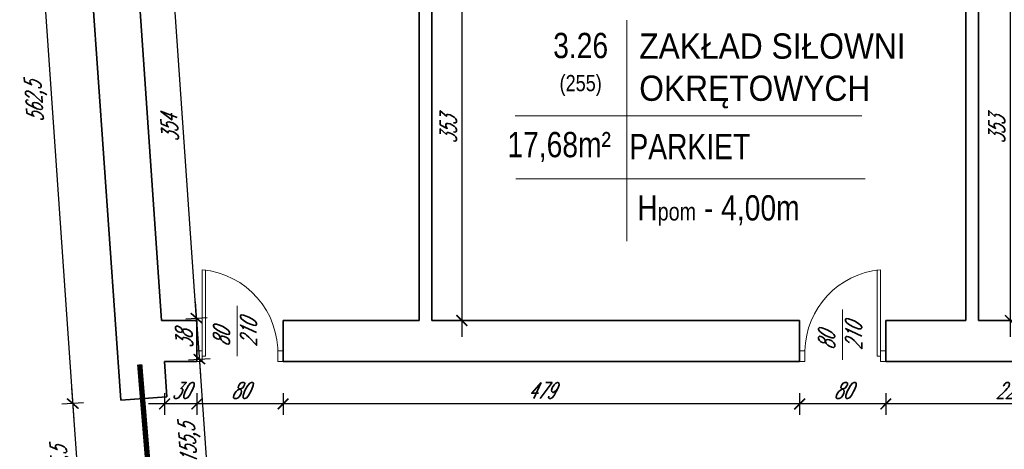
# Model space of a CAD drawing. Header units: millimetres. Extents: x 402 to 79005, y -7782 to 89952.
# Tile 46 of 256: x 22751 to 23664, y 17155 to 17553. Entities that reach past the tile are written whole.
import ezdxf

# ---------------------------------------------------------------- set-up
doc = ezdxf.new("R2010")
doc.units = ezdxf.units.MM
doc.header["$LTSCALE"] = 10
doc.linetypes.add('ACAD_ISO12W100', pattern=[21, 12, -3, 0, -3, 0, -3])
doc.layers.get('0').update_dxf_attribs({"lineweight": 0})
doc.layers.get('Defpoints').update_dxf_attribs({"color": 253})
for name, color, linetype, lineweight in [('01 parter - ściany', 253, 'Continuous', 35), ('03_drzwi', 253, 'Continuous', 15), ('05-01_wymiary', 253, 'Continuous', 5), ('05-03_opis', 253, 'Continuous', 5)]:
    doc.layers.add(name, color=color, linetype=linetype, lineweight=lineweight)
doc.styles.add('ariel', font='ARIAL.TTF', dxfattribs={"width": 0.8})
doc.styles.add('ariel_wym', font='simplex.shx', dxfattribs={"width": 0.65, "oblique": 25})
doc.dimstyles.new('ariel 50 wnętrze', dxfattribs={"dimtxt": 15, "dimasz": 10, "dimexe": 10, "dimexo": 0, "dimgap": 5, "dimtad": 1, "dimdec": 1, "dimrnd": 0.5, "dimtxsty": 'ariel_wym', "dimblk": 'ARCHTICK', "dimcen": 2.5, "dimdle": 15, "dimazin": 0, "dimtfac": 1, "dimtdec": 1, "dimtix": 1, "dimtmove": 0, "dimatfit": 3, "dimldrblk": 'DOT', "dimfxl": 0, "dimarcsym": 0})

# ---------------------------------------------------------------- blocks, each defined once
blk = doc.blocks.new('_ArchTick')
at = {"color": 0, "linetype": 'ByBlock', "const_width": 0.15}
blk.add_lwpolyline([(-0.5, -0.5), (0.5, 0.5)], dxfattribs=at)
blk = doc.blocks.new('*D3378')
at = {"layer": '05-01_wymiary', "color": 0, "lineweight": -2}
for p, q in [((22759.77, 17773.46), (22801.09, 17182.51)), ((22770.79, 17759.2), (22750.84, 17757.8)), ((22810.02, 17198.17), (22790.07, 17196.77))]:
    blk.add_line(p, q, dxfattribs=at)
at = {"layer": 'Defpoints', "color": 0, "lineweight": 0}
for p in [(22805.33, 17761.61), (22800.04, 17197.47), (22836.58, 17200.03)]:
    blk.add_point(p, dxfattribs=at)
at = {"layer": '05-01_wymiary', "color": 0, "lineweight": -2, "xscale": 10, "yscale": 10, "zscale": 10}
for p, rotation in [((22760.81, 17758.5), 94.0000000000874), ((22800.04, 17197.47), 274.0000000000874)]:
    blk.add_blockref('_ArchTick', p, dxfattribs=dict(at, rotation=rotation))
at = {"layer": '05-01_wymiary', "color": 0, "insert": (22766.53, 17477.01), "char_height": 15, "attachment_point": 5, "rotation": 94, "style": 'ariel_wym'}
blk.add_mtext('562,5', dxfattribs=at)
blk = doc.blocks.new('_Dot')
at = {"color": 0, "linetype": 'ByBlock', "lineweight": -2}
blk.add_line((-0.5, 0), (-1, 0), dxfattribs=at)
at = {"color": 0, "linetype": 'ByBlock', "const_width": 0.5}
blk.add_lwpolyline([(-0.25, 0, 1), (0.25, 0, 1)], format="xyb", close=True, dxfattribs=at)
blk = doc.blocks.new('*D2595')
at = {"layer": '05-01_wymiary', "color": 0, "lineweight": -2}
for p, q in [((22799, 17212.43), (22809.14, 17067.39)), ((22810.02, 17198.17), (22790.07, 17196.77)), ((22818.07, 17083.05), (22798.12, 17081.65))]:
    blk.add_line(p, q, dxfattribs=at)
at = {"layer": 'Defpoints', "color": 0, "lineweight": 0}
for p in [(22836.58, 17200.03), (22808.09, 17082.35), (22844.63, 17084.91)]:
    blk.add_point(p, dxfattribs=at)
at = {"layer": '05-01_wymiary', "color": 0, "lineweight": -2, "xscale": 10, "yscale": 10, "zscale": 10}
for p, rotation in [((22800.04, 17197.47), 94.00000000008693), ((22808.09, 17082.35), 274.0000000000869)]:
    blk.add_blockref('_ArchTick', p, dxfattribs=dict(at, rotation=rotation))
at = {"layer": '05-01_wymiary', "color": 0, "insert": (22790.17, 17138.94), "char_height": 15, "attachment_point": 5, "rotation": 94, "style": 'ariel_wym'}
blk.add_mtext('115,5', dxfattribs=at)
blk = doc.blocks.new('*D2938')
at = {"layer": '05-01_wymiary', "color": 0, "lineweight": -2}
for p, q in [((23554.17, 17207.09), (23554.17, 17187.09)), ((23783.17, 17207.09), (23783.17, 17187.09)), ((23798.17, 17197.09), (23539.17, 17197.09))]:
    blk.add_line(p, q, dxfattribs=at)
at = {"layer": 'Defpoints', "color": 0, "lineweight": 0}
for p in [(23554.17, 17236.4), (23783.17, 17236.4), (23554.17, 17197.09)]:
    blk.add_point(p, dxfattribs=at)
at = {"layer": '05-01_wymiary', "color": 0, "lineweight": -2, "xscale": 10, "yscale": 10, "zscale": 10, "rotation": 180}
blk.add_blockref('_ArchTick', (23554.17, 17197.09), dxfattribs=at)
at = {"layer": '05-01_wymiary', "color": 0, "lineweight": -2, "xscale": 10, "yscale": 10, "zscale": 10}
blk.add_blockref('_ArchTick', (23783.17, 17197.09), dxfattribs=at)
at = {"layer": '05-01_wymiary', "color": 0, "insert": (23668.67, 17209.59), "char_height": 15, "attachment_point": 5, "style": 'ariel_wym'}
blk.add_mtext('229', dxfattribs=at)
blk = doc.blocks.new('*D2939')
at = {"layer": '05-01_wymiary', "color": 0, "lineweight": -2}
for p, q in [((23474.17, 17207.09), (23474.17, 17187.09)), ((23554.17, 17207.09), (23554.17, 17187.09)), ((23569.17, 17197.09), (23459.17, 17197.09))]:
    blk.add_line(p, q, dxfattribs=at)
at = {"layer": 'Defpoints', "color": 0, "lineweight": 0}
for p in [(23474.17, 17236.4), (23554.17, 17236.4), (23474.17, 17197.09)]:
    blk.add_point(p, dxfattribs=at)
at = {"layer": '05-01_wymiary', "color": 0, "lineweight": -2, "xscale": 10, "yscale": 10, "zscale": 10, "rotation": 180}
blk.add_blockref('_ArchTick', (23474.17, 17197.09), dxfattribs=at)
at = {"layer": '05-01_wymiary', "color": 0, "lineweight": -2, "xscale": 10, "yscale": 10, "zscale": 10}
blk.add_blockref('_ArchTick', (23554.17, 17197.09), dxfattribs=at)
at = {"layer": '05-01_wymiary', "color": 0, "insert": (23514.17, 17209.59), "char_height": 15, "attachment_point": 5, "style": 'ariel_wym'}
blk.add_mtext('80', dxfattribs=at)
blk = doc.blocks.new('*D2940')
at = {"layer": '05-01_wymiary', "color": 0, "lineweight": -2}
for p, q in [((22995.17, 17207.09), (22995.17, 17187.09)), ((23474.17, 17207.09), (23474.17, 17187.09)), ((23489.17, 17197.09), (22980.17, 17197.09))]:
    blk.add_line(p, q, dxfattribs=at)
at = {"layer": 'Defpoints', "color": 0, "lineweight": 0}
for p in [(22995.17, 17236.4), (23474.17, 17236.4), (22995.17, 17197.09)]:
    blk.add_point(p, dxfattribs=at)
at = {"layer": '05-01_wymiary', "color": 0, "lineweight": -2, "xscale": 10, "yscale": 10, "zscale": 10, "rotation": 180}
blk.add_blockref('_ArchTick', (22995.17, 17197.09), dxfattribs=at)
at = {"layer": '05-01_wymiary', "color": 0, "lineweight": -2, "xscale": 10, "yscale": 10, "zscale": 10}
blk.add_blockref('_ArchTick', (23474.17, 17197.09), dxfattribs=at)
at = {"layer": '05-01_wymiary', "color": 0, "insert": (23234.67, 17209.59), "char_height": 15, "attachment_point": 5, "style": 'ariel_wym'}
blk.add_mtext('479', dxfattribs=at)
blk = doc.blocks.new('*D2941')
at = {"layer": '05-01_wymiary', "color": 0, "lineweight": -2}
for p, q in [((22915.17, 17207.09), (22915.17, 17187.09)), ((22995.17, 17207.09), (22995.17, 17187.09)), ((23010.17, 17197.09), (22900.17, 17197.09))]:
    blk.add_line(p, q, dxfattribs=at)
at = {"layer": 'Defpoints', "color": 0, "lineweight": 0}
for p in [(22915.17, 17236.4), (22995.17, 17236.4), (22915.17, 17197.09)]:
    blk.add_point(p, dxfattribs=at)
at = {"layer": '05-01_wymiary', "color": 0, "lineweight": -2, "xscale": 10, "yscale": 10, "zscale": 10, "rotation": 180}
blk.add_blockref('_ArchTick', (22915.17, 17197.09), dxfattribs=at)
at = {"layer": '05-01_wymiary', "color": 0, "lineweight": -2, "xscale": 10, "yscale": 10, "zscale": 10}
blk.add_blockref('_ArchTick', (22995.17, 17197.09), dxfattribs=at)
at = {"layer": '05-01_wymiary', "color": 0, "insert": (22955.17, 17209.59), "char_height": 15, "attachment_point": 5, "style": 'ariel_wym'}
blk.add_mtext('80', dxfattribs=at)
blk = doc.blocks.new('*D2942')
at = {"layer": '05-01_wymiary', "color": 0, "lineweight": -2}
for p, q in [((22885.17, 17207.09), (22885.17, 17187.09)), ((22915.17, 17207.09), (22915.17, 17187.09)), ((22930.17, 17197.09), (22870.17, 17197.09))]:
    blk.add_line(p, q, dxfattribs=at)
at = {"layer": 'Defpoints', "color": 0, "lineweight": 0}
for p in [(22885.17, 17236.4), (22915.17, 17236.4), (22885.17, 17197.09)]:
    blk.add_point(p, dxfattribs=at)
at = {"layer": '05-01_wymiary', "color": 0, "lineweight": -2, "xscale": 10, "yscale": 10, "zscale": 10, "rotation": 180}
blk.add_blockref('_ArchTick', (22885.17, 17197.09), dxfattribs=at)
at = {"layer": '05-01_wymiary', "color": 0, "lineweight": -2, "xscale": 10, "yscale": 10, "zscale": 10}
blk.add_blockref('_ArchTick', (22915.17, 17197.09), dxfattribs=at)
at = {"layer": '05-01_wymiary', "color": 0, "insert": (22900.17, 17209.59), "char_height": 15, "attachment_point": 5, "style": 'ariel_wym'}
blk.add_mtext('30', dxfattribs=at)
blk = doc.blocks.new('*D2943')
at = {"layer": '05-01_wymiary', "color": 0, "lineweight": -2}
for p, q in [((23669.68, 17259.4), (23669.68, 17642.4)), ((23659.68, 17627.4), (23679.68, 17627.4)), ((23659.68, 17274.4), (23679.68, 17274.4))]:
    blk.add_line(p, q, dxfattribs=at)
at = {"layer": 'Defpoints', "color": 0, "lineweight": 0}
for p in [(23640.23, 17627.4), (23669.68, 17627.4), (23640.23, 17274.4)]:
    blk.add_point(p, dxfattribs=at)
at = {"layer": '05-01_wymiary', "color": 0, "lineweight": -2, "xscale": 10, "yscale": 10, "zscale": 10}
for p, rotation in [((23669.68, 17627.4), 90), ((23669.68, 17274.4), 270)]:
    blk.add_blockref('_ArchTick', p, dxfattribs=dict(at, rotation=rotation))
at = {"layer": '05-01_wymiary', "color": 0, "insert": (23657.18, 17450.9), "char_height": 15, "attachment_point": 5, "rotation": 90, "style": 'ariel_wym'}
blk.add_mtext('353', dxfattribs=at)
blk = doc.blocks.new('*D2956')
at = {"layer": '05-01_wymiary', "color": 0, "lineweight": -2}
for p, q in [((23160.95, 17642.4), (23160.95, 17259.4)), ((23150.95, 17627.4), (23170.95, 17627.4)), ((23150.95, 17274.4), (23170.95, 17274.4))]:
    blk.add_line(p, q, dxfattribs=at)
at = {"layer": 'Defpoints', "color": 0, "lineweight": 0}
for p in [(23133.23, 17627.4), (23133.23, 17274.4), (23160.95, 17274.4)]:
    blk.add_point(p, dxfattribs=at)
at = {"layer": '05-01_wymiary', "color": 0, "lineweight": -2, "xscale": 10, "yscale": 10, "zscale": 10}
for p, rotation in [((23160.95, 17627.4), 90), ((23160.95, 17274.4), 270)]:
    blk.add_blockref('_ArchTick', p, dxfattribs=dict(at, rotation=rotation))
at = {"layer": '05-01_wymiary', "color": 0, "insert": (23148.45, 17450.9), "char_height": 15, "attachment_point": 5, "rotation": 90, "style": 'ariel_wym'}
blk.add_mtext('353', dxfattribs=at)
blk = doc.blocks.new('*D2957')
at = {"layer": '05-01_wymiary', "color": 0, "lineweight": -2}
for p, q in [((22915.83, 17261.7), (22889.05, 17644.62)), ((22880.12, 17628.96), (22900.07, 17630.36)), ((22904.8, 17275.96), (22924.76, 17277.36))]:
    blk.add_line(p, q, dxfattribs=at)
at = {"layer": 'Defpoints', "color": 0, "lineweight": 0}
for p in [(22857.82, 17627.4), (22890.1, 17629.66), (22882.51, 17274.4)]:
    blk.add_point(p, dxfattribs=at)
at = {"layer": '05-01_wymiary', "color": 0, "lineweight": -2, "xscale": 10, "yscale": 10, "zscale": 10}
for p, rotation in [((22890.1, 17629.66), 94.00000000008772), ((22914.78, 17276.66), 274.0000000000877)]:
    blk.add_blockref('_ArchTick', p, dxfattribs=dict(at, rotation=rotation))
at = {"layer": '05-01_wymiary', "color": 0, "insert": (22889.97, 17452.29), "char_height": 15, "attachment_point": 5, "rotation": 94, "style": 'ariel_wym'}
blk.add_mtext('354', dxfattribs=at)
blk = doc.blocks.new('*D2959')
at = {"layer": '05-01_wymiary', "color": 0, "lineweight": -2}
for p, q in [((22913.73, 17291.62), (22918.48, 17223.7)), ((22904.8, 17275.96), (22924.76, 17277.36)), ((22907.46, 17237.96), (22927.41, 17239.36))]:
    blk.add_line(p, q, dxfattribs=at)
at = {"layer": 'Defpoints', "color": 0, "lineweight": 0}
for p in [(22882.51, 17274.4), (22885.17, 17236.4), (22917.44, 17238.66)]:
    blk.add_point(p, dxfattribs=at)
at = {"layer": '05-01_wymiary', "color": 0, "lineweight": -2, "xscale": 10, "yscale": 10, "zscale": 10}
for p, rotation in [((22914.78, 17276.66), 94.00000000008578), ((22917.44, 17238.66), 274.0000000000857)]:
    blk.add_blockref('_ArchTick', p, dxfattribs=dict(at, rotation=rotation))
at = {"layer": '05-01_wymiary', "color": 0, "insert": (22903.64, 17256.79), "char_height": 15, "attachment_point": 5, "rotation": 94, "style": 'ariel_wym'}
blk.add_mtext('38', dxfattribs=at)
blk = doc.blocks.new('*D2960')
at = {"layer": '05-01_wymiary', "color": 0, "lineweight": -2}
for p, q in [((22916.39, 17253.62), (22929.32, 17068.7)), ((22907.46, 17237.96), (22927.41, 17239.36)), ((22918.3, 17082.96), (22938.25, 17084.36))]:
    blk.add_line(p, q, dxfattribs=at)
at = {"layer": 'Defpoints', "color": 0, "lineweight": 0}
for p in [(22885.17, 17236.4), (22896, 17081.4), (22928.28, 17083.66)]:
    blk.add_point(p, dxfattribs=at)
at = {"layer": '05-01_wymiary', "color": 0, "lineweight": -2, "xscale": 10, "yscale": 10, "zscale": 10}
for p, rotation in [((22917.44, 17238.66), 94.00000000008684), ((22928.28, 17083.66), 274.0000000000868)]:
    blk.add_blockref('_ArchTick', p, dxfattribs=dict(at, rotation=rotation))
at = {"layer": '05-01_wymiary', "color": 0, "insert": (22908.96, 17160.19), "char_height": 15, "attachment_point": 5, "rotation": 94, "style": 'ariel_wym'}
blk.add_mtext('155,5', dxfattribs=at)

msp = doc.modelspace()

# ---------------------------------------------------------------- linework, layer by layer
at = {"layer": '01 parter - ściany'}
for p, q in [((22844.565, 17200.584), (22805.334, 17761.614)), ((23121.226, 17627.403), (23121.226, 17274.403)), ((23133.226, 17627.403), (23133.226, 17274.403)), ((23628.226, 17627.403), (23628.226, 17274.403)), ((23640.226, 17627.403), (23640.226, 17274.403)), ((22882.509, 17274.403), (22860.088, 17595.028)), ((22915.166, 17274.403), (22882.509, 17274.403)), ((22915.166, 17236.403), (22915.166, 17274.403)), ((23121.226, 17274.403), (22995.166, 17274.403)), ((22995.166, 17236.403), (22995.166, 17274.403)), ((23474.166, 17274.403), (23133.226, 17274.403)), ((23474.166, 17236.403), (23474.166, 17274.403)), ((23628.226, 17274.403), (23554.166, 17274.403)), ((23554.166, 17236.403), (23554.166, 17274.403)), ((23783.166, 17274.403), (23640.226, 17274.403)), ((22915.166, 17236.403), (22885.166, 17236.403)), ((22887.461, 17203.584), (22885.166, 17236.403)), ((23474.166, 17236.403), (22995.166, 17236.403)), ((23783.166, 17236.403), (23554.166, 17236.403)), ((22844.565, 17200.584), (22887.461, 17203.584))]:
    msp.add_line(p, q, dxfattribs=at)
at = {"layer": '03_drzwi'}
for p, q in [((22920.166, 17241.403), (22920.166, 17321.403)), ((22923.166, 17241.403), (22923.136, 17321.403)), ((23546.166, 17241.403), (23546.196, 17321.403)), ((23549.166, 17241.403), (23549.166, 17321.403)), ((23549.166, 17241.403), (23549.166, 17321.403)), ((22952.659, 17241.37), (22952.659, 17288.018)), ((23513.938, 17238.093), (23513.938, 17284.741)), ((22920.166, 17246.403), (22915.166, 17246.403)), ((22920.166, 17236.403), (22920.166, 17246.403)), ((22995.166, 17246.403), (22990.166, 17246.403)), ((22990.166, 17246.403), (22990.166, 17236.403)), ((23479.166, 17246.403), (23474.166, 17246.403)), ((23479.166, 17236.403), (23479.166, 17246.403)), ((23554.166, 17246.403), (23549.166, 17246.403)), ((23549.166, 17246.403), (23549.166, 17236.403)), ((22915.166, 17236.403), (22920.166, 17236.403)), ((22923.166, 17241.403), (22920.166, 17241.403)), ((22990.166, 17236.403), (22995.166, 17236.403)), ((23474.166, 17236.403), (23479.166, 17236.403)), ((23549.166, 17241.403), (23546.166, 17241.403)), ((23549.166, 17236.403), (23554.166, 17236.403))]:
    msp.add_line(p, q, dxfattribs=at)
for centre, radius, start, end in [((22913.365, 17244.828), 76.877, 357.446706, 84.925144), ((23555.905, 17244.947), 76.753, 95.037027, 178.912841)]:
    msp.add_arc(centre, radius, start, end, dxfattribs=at)
at = {"layer": '05-03_opis'}
for p, q in [((23314.099, 17552.555), (23314.099, 17347.925)), ((23210.351, 17464.135), (23532.03, 17464.135)), ((23211.13, 17405.778), (23534.909, 17405.778))]:
    msp.add_line(p, q, dxfattribs=at)
at = {"layer": '05-03_opis', "linetype": 'ACAD_ISO12W100', "ltscale": 5, "const_width": 5}
msp.add_lwpolyline([(22862.149, 17233.748), (22876.214, 17063.912)], dxfattribs=at)

# ---------------------------------------------------------------- texts
at = {"layer": '03_drzwi', "char_height": 15, "width": 160.59049, "attachment_point": 7, "rotation": 90, "style": 'ariel_wym'}
for insert in [(22970.535, 17250.307), (23531.814, 17247.03)]:
    msp.add_mtext('80\\P210', dxfattribs=dict(at, insert=insert))
at = {"layer": '05-03_opis', "char_height": 23.4234, "style": 'ariel'}
for s, insert, width, attachment_point in [('{\\fArial|b0|i0|c238|p34;3.26\\P\\H0.6404x;(255)}', (23271.136, 17511.639), 108.9126, 5), ('\\W0.9;{\\fArial|b0|i0|c238|p34;ZAKŁAD SIŁOWNI\\POKRĘTOWYCH}', (23325.454, 17505.624), 356.6375, 4), ('{\\fArial|b0|i0|c238|p34;17,68m²}', (23251.202, 17435.231), 108.9126, 5), ('{\\fArial|b0|i0|c238|p34;PARKIET}', (23316.369, 17435.507), 322.789, 4), ('{\\fArial|b0|i0|c238|p34; H\\H0.7x;pom\\H1.429x; - 4,00m}', (23316.369, 17376.324), 322.789, 4)]:
    msp.add_mtext(s, dxfattribs=dict(at, insert=insert, width=width, attachment_point=attachment_point))

# ---------------------------------------------------------------- dimensions: what is measured, and where the dimension line sits
at = {"layer": '05-01_wymiary'}
for base, p1, p2, picture, middle in [((22800.043, 17197.471), (22805.334, 17761.614), (22836.585, 17200.026), '*D3378', (22766.533, 17477.014)), ((22917.437, 17238.66), (22882.509, 17274.403), (22885.166, 17236.403), '*D2959', (22903.639, 17256.788)), ((22928.276, 17083.66), (22885.166, 17236.403), (22896.004, 17081.403), '*D2960', (22908.962, 17160.188)), ((22808.093, 17082.351), (22836.585, 17200.026), (22844.635, 17084.906), '*D2595', (22790.173, 17138.939))]:
    dim = msp.add_linear_dim(base=base, p1=p1, p2=p2, angle=94, dimstyle='ariel 50 wnętrze', override={"dimtmove": 1}, dxfattribs=at)
    dim.commit()
    dim.dimension.update_dxf_attribs({"geometry": picture, "text_midpoint": middle})
for base, p1, p2, angle, picture, middle in [((22890.096, 17629.66), (22882.509, 17274.403), (22857.824, 17627.403), 94, '*D2957', (22889.968, 17452.288)), ((23160.952, 17274.403), (23133.226, 17627.403), (23133.226, 17274.403), 90, '*D2956', (23148.452, 17450.903)), ((23669.678, 17627.403), (23640.226, 17274.403), (23640.226, 17627.403), 90, '*D2943', (23657.178, 17450.903))]:
    dim = msp.add_linear_dim(base=base, p1=p1, p2=p2, angle=angle, dimstyle='ariel 50 wnętrze', dxfattribs=at)
    dim.commit()
    dim.dimension.update_dxf_attribs({"geometry": picture, "text_midpoint": middle})
for base, p1, p2, picture, middle in [((22885.166, 17197.086), (22915.166, 17236.403), (22885.166, 17236.403), '*D2942', (22900.166, 17209.586)), ((22915.166, 17197.086), (22995.166, 17236.403), (22915.166, 17236.403), '*D2941', (22955.166, 17209.586)), ((22995.166, 17197.086), (23474.166, 17236.403), (22995.166, 17236.403), '*D2940', (23234.666, 17209.586)), ((23474.166, 17197.086), (23554.166, 17236.403), (23474.166, 17236.403), '*D2939', (23514.166, 17209.586)), ((23554.166, 17197.086), (23783.166, 17236.403), (23554.166, 17236.403), '*D2938', (23668.666, 17209.586))]:
    dim = msp.add_linear_dim(base=base, p1=p1, p2=p2, dimstyle='ariel 50 wnętrze', override={"dimtmove": 1}, dxfattribs=at)
    dim.commit()
    dim.dimension.update_dxf_attribs({"geometry": picture, "text_midpoint": middle})

doc.saveas('drawing.dxf')
